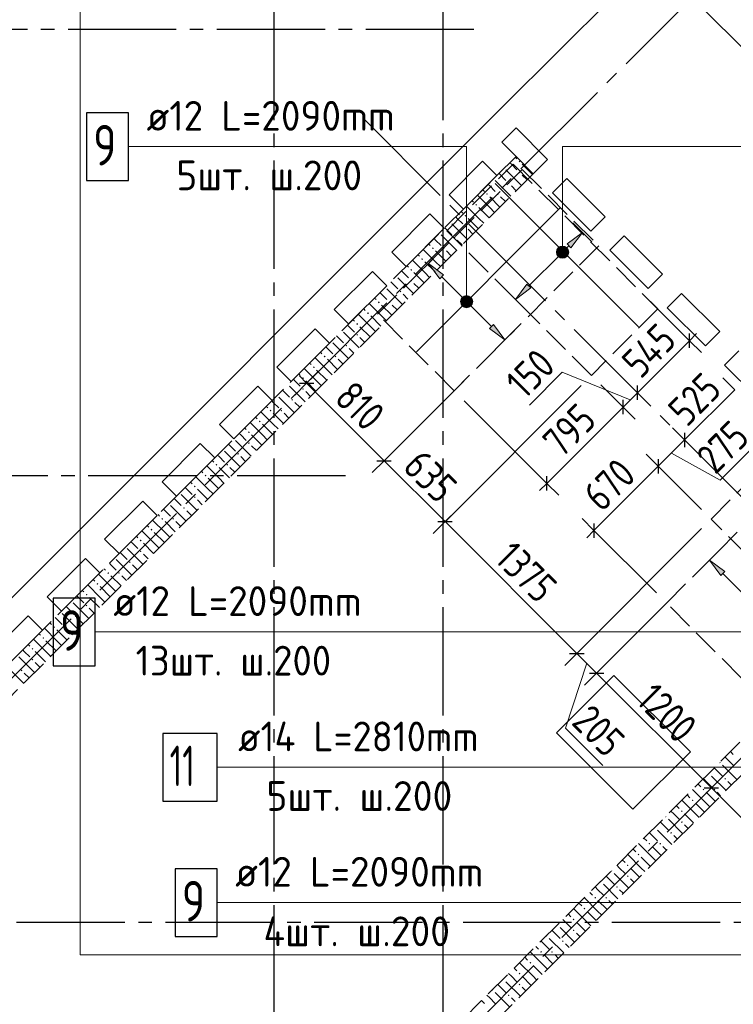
# Model space of a CAD drawing. Header units: millimetres. Extents: x 0 to 40165, y 0 to 42000.
# Tile 4 of 15: x 9173 to 14448, y 14966 to 22242. Entities that reach past the tile are written whole.
import ezdxf

# ---------------------------------------------------------------- set-up
doc = ezdxf.new("R2010")
doc.units = ezdxf.units.MM
doc.linetypes.add('______2', pattern=[270, 200, -70])
doc.linetypes.add('______5', pattern=[1100, 800, -100, 100, -100])
for name, color, linetype, lineweight in [('Standard', 7, 'Continuous', 25), ('ДОП Верх по Х', 7, 'Continuous', 25), ('ЖБ Перекрытие верхний уровень', 7, 'Continuous', 35), ('ЖБ Стена верхний уровень', 7, 'Continuous', 35), ('Оси', 40, '______5', 18), ('Позиционная метка номер позиции', 7, 'Continuous', 13), ('Примечания', 7, 'Continuous', 25)]:
    doc.layers.add(name, color=color, linetype=linetype, lineweight=lineweight)
doc.styles.add('GOST 2.304-81', font='txt')
doc.styles.add('ISOCPEUR', font='txt')

msp = doc.modelspace()

# ---------------------------------------------------------------- hatches: boundary and pattern name
at = {"layer": 'ДОП Верх по Х', "linetype": 'Continuous', "lineweight": 13, "transparency": 33554687}
for points in [[(13247, 20556.9), (13331.8, 20670), (13218.7, 20585.2)], [(13154.3, 20538.1), (13216.9, 20502.1), (13163.9, 20555.1)], [(13154.3, 20519.1), (13200, 20492.5), (13154.3, 20538.1)], [(13154.3, 20538.1), (13200, 20492.5), (13216.9, 20502.1)], [(13180.9, 20492.5), (13154.3, 20519.1), (13163.9, 20502.1)], [(13154.3, 20519.1), (13180.9, 20492.5), (13200, 20492.5)], [(13163.9, 20555.1), (13226.5, 20519.1), (13180.9, 20564.7)], [(13163.9, 20555.1), (13216.9, 20502.1), (13226.5, 20519.1)], [(13180.9, 20564.7), (13226.5, 20519.1), (13226.5, 20538.1)], [(13180.9, 20564.7), (13226.5, 20538.1), (13200, 20564.7)], [(13200, 20564.7), (13226.5, 20538.1), (13216.9, 20555.1)], [(12440.4, 20167.8), (12466.9, 20194.3), (12450, 20184.7)], [(12466.9, 20194.3), (12440.4, 20167.8), (12440.4, 20148.7)], [(12466.9, 20194.3), (12440.4, 20148.7), (12486, 20194.3)], [(12486, 20194.3), (12440.4, 20148.7), (12450, 20131.7)], [(12486, 20194.3), (12450, 20131.7), (12503, 20184.7)], [(12503, 20184.7), (12450, 20131.7), (12466.9, 20122.2)], [(12503, 20184.7), (12466.9, 20122.2), (12512.5, 20167.8)], [(12512.5, 20167.8), (12466.9, 20122.2), (12486, 20122.2)], [(12512.5, 20167.8), (12486, 20122.2), (12512.5, 20148.7)], [(12512.5, 20148.7), (12486, 20122.2), (12503, 20131.7)], [(12646.2, 19960.2), (12759.3, 19875.4), (12674.5, 19988.5)]]:
    msp.add_hatch(color=7, dxfattribs=at).paths.add_polyline_path(points)
for points in [[(12278.5, 20327.9), (12193.7, 20441.1), (12306.8, 20356.2)], [(12950, 20259.9), (12836.9, 20175.1), (12921.7, 20288.2)], [(14356.3, 18134.8), (14271.5, 18248), (14384.6, 18163.1)]]:
    msp.add_hatch(color=7, dxfattribs=at).paths.add_polyline_path(points, flags=16)
at = {"layer": 'ЖБ Стена верхний уровень', "linetype": 'Continuous', "lineweight": 18, "transparency": 33554687}
for points in [[(12861, 21193.1), (12867.5, 21199.6), (12874, 21193.1), (12867.5, 21186.6)], [(12861, 21113.1), (12867.5, 21119.6), (12874, 21113.1), (12867.5, 21106.6)], [(12781, 21033.1), (12787.5, 21039.6), (12794, 21033.1), (12787.5, 21026.6)], [(12621, 20953.1), (12627.5, 20959.6), (12634, 20953.1), (12627.5, 20946.6)], [(12701, 20953.1), (12707.5, 20959.6), (12714, 20953.1), (12707.5, 20946.6)], [(12541, 20873.1), (12547.5, 20879.6), (12554, 20873.1), (12547.5, 20866.6)], [(12461, 20793.1), (12467.5, 20799.6), (12474, 20793.1), (12467.5, 20786.6)], [(12461, 20713.1), (12467.5, 20719.6), (12474, 20713.1), (12467.5, 20706.6)], [(12381, 20633.1), (12387.5, 20639.6), (12394, 20633.1), (12387.5, 20626.6)], [(12221, 20553.1), (12227.5, 20559.6), (12234, 20553.1), (12227.5, 20546.6)], [(12301, 20553.1), (12307.5, 20559.6), (12314, 20553.1), (12307.5, 20546.6)], [(12141, 20473.1), (12147.5, 20479.6), (12154, 20473.1), (12147.5, 20466.6)], [(12061, 20393.1), (12067.5, 20399.6), (12074, 20393.1), (12067.5, 20386.6)], [(12061, 20313.1), (12067.5, 20319.6), (12074, 20313.1), (12067.5, 20306.6)], [(11981, 20233.1), (11987.5, 20239.6), (11994, 20233.1), (11987.5, 20226.6)], [(11821, 20153.1), (11827.5, 20159.6), (11834, 20153.1), (11827.5, 20146.6)], [(11901, 20153.1), (11907.5, 20159.6), (11914, 20153.1), (11907.5, 20146.6)], [(11741, 20073.1), (11747.5, 20079.6), (11754, 20073.1), (11747.5, 20066.6)], [(11661, 19993.1), (11667.5, 19999.6), (11674, 19993.1), (11667.5, 19986.6)], [(11661, 19913.1), (11667.5, 19919.6), (11674, 19913.1), (11667.5, 19906.6)], [(11581, 19833.1), (11587.5, 19839.6), (11594, 19833.1), (11587.5, 19826.6)], [(11421, 19753.1), (11427.5, 19759.6), (11434, 19753.1), (11427.5, 19746.6)], [(11501, 19753.1), (11507.5, 19759.6), (11514, 19753.1), (11507.5, 19746.6)], [(11341, 19673.1), (11347.5, 19679.6), (11354, 19673.1), (11347.5, 19666.6)], [(11261, 19593.1), (11267.5, 19599.6), (11274, 19593.1), (11267.5, 19586.6)], [(11261, 19513.1), (11267.5, 19519.6), (11274, 19513.1), (11267.5, 19506.6)], [(11181, 19433.1), (11187.5, 19439.6), (11194, 19433.1), (11187.5, 19426.6)], [(11021, 19353.1), (11027.5, 19359.6), (11034, 19353.1), (11027.5, 19346.6)], [(11101, 19353.1), (11107.5, 19359.6), (11114, 19353.1), (11107.5, 19346.6)], [(10941, 19273.1), (10947.5, 19279.6), (10954, 19273.1), (10947.5, 19266.6)], [(10861, 19193.1), (10867.5, 19199.6), (10874, 19193.1), (10867.5, 19186.6)], [(10861, 19113.1), (10867.5, 19119.6), (10874, 19113.1), (10867.5, 19106.6)], [(10781, 19033.1), (10787.5, 19039.6), (10794, 19033.1), (10787.5, 19026.6)], [(10621, 18953.1), (10627.5, 18959.6), (10634, 18953.1), (10627.5, 18946.6)], [(10701, 18953.1), (10707.5, 18959.6), (10714, 18953.1), (10707.5, 18946.6)], [(10541, 18873.1), (10547.5, 18879.6), (10554, 18873.1), (10547.5, 18866.6)], [(10461, 18793.1), (10467.5, 18799.6), (10474, 18793.1), (10467.5, 18786.6)], [(10461, 18713.1), (10467.5, 18719.6), (10474, 18713.1), (10467.5, 18706.6)], [(10381, 18633.1), (10387.5, 18639.6), (10394, 18633.1), (10387.5, 18626.6)], [(10221, 18553.1), (10227.5, 18559.6), (10234, 18553.1), (10227.5, 18546.6)], [(10301, 18553.1), (10307.5, 18559.6), (10314, 18553.1), (10307.5, 18546.6)], [(10141, 18473.1), (10147.5, 18479.6), (10154, 18473.1), (10147.5, 18466.6)], [(10061, 18393.1), (10067.5, 18399.6), (10074, 18393.1), (10067.5, 18386.6)], [(10061, 18313.1), (10067.5, 18319.6), (10074, 18313.1), (10067.5, 18306.6)], [(9981, 18233.1), (9987.5, 18239.6), (9994, 18233.1), (9987.5, 18226.6)], [(9821, 18153.1), (9827.5, 18159.6), (9834, 18153.1), (9827.5, 18146.6)], [(9901, 18153.1), (9907.5, 18159.6), (9914, 18153.1), (9907.5, 18146.6)], [(9741, 18073.1), (9747.5, 18079.6), (9754, 18073.1), (9747.5, 18066.6)], [(9661, 17993.1), (9667.5, 17999.6), (9674, 17993.1), (9667.5, 17986.6)], [(9661, 17913.1), (9667.5, 17919.6), (9674, 17913.1), (9667.5, 17906.6)], [(9581, 17833.1), (9587.5, 17839.6), (9594, 17833.1), (9587.5, 17826.6)], [(9421, 17753.1), (9427.5, 17759.6), (9434, 17753.1), (9427.5, 17746.6)], [(9501, 17753.1), (9507.5, 17759.6), (9514, 17753.1), (9507.5, 17746.6)], [(9341, 17673.1), (9347.5, 17679.6), (9354, 17673.1), (9347.5, 17666.6)], [(9261, 17593.1), (9267.5, 17599.6), (9274, 17593.1), (9267.5, 17586.6)], [(9261, 17513.1), (9267.5, 17519.6), (9274, 17513.1), (9267.5, 17506.6)], [(9181, 17433.1), (9187.5, 17439.6), (9194, 17433.1), (9187.5, 17426.6)], [(14350.2, 16756.9), (14354, 16753.1), (14347.5, 16746.6), (14343.7, 16750.4)], [(14270.2, 16676.9), (14274, 16673.1), (14267.5, 16666.6), (14263.7, 16670.4)], [(14381, 16633.1), (14387.5, 16639.6), (14394, 16633.1), (14387.5, 16626.6)], [(14221, 16553.1), (14227.5, 16559.6), (14234, 16553.1), (14227.5, 16546.6)], [(14301, 16553.1), (14307.5, 16559.6), (14314, 16553.1), (14307.5, 16546.6)], [(14141, 16473.1), (14147.5, 16479.6), (14154, 16473.1), (14147.5, 16466.6)], [(14061, 16393.1), (14067.5, 16399.6), (14074, 16393.1), (14067.5, 16386.6)], [(13950.2, 16356.9), (13954, 16353.1), (13947.5, 16346.6), (13943.7, 16350.4)], [(14061, 16313.1), (14067.5, 16319.6), (14074, 16313.1), (14067.5, 16306.6)], [(13870.2, 16276.9), (13874, 16273.1), (13867.5, 16266.6), (13863.7, 16270.4)], [(13981, 16233.1), (13987.5, 16239.6), (13994, 16233.1), (13987.5, 16226.6)], [(13821, 16153.1), (13827.5, 16159.6), (13834, 16153.1), (13827.5, 16146.6)], [(13901, 16153.1), (13907.5, 16159.6), (13914, 16153.1), (13907.5, 16146.6)], [(13741, 16073.1), (13747.5, 16079.6), (13754, 16073.1), (13747.5, 16066.6)], [(13550.2, 15956.9), (13554, 15953.1), (13547.5, 15946.6), (13543.7, 15950.4)], [(13661, 15993.1), (13667.5, 15999.6), (13674, 15993.1), (13667.5, 15986.6)], [(13470.2, 15876.9), (13474, 15873.1), (13467.5, 15866.6), (13463.7, 15870.4)], [(13661, 15913.1), (13667.5, 15919.6), (13674, 15913.1), (13667.5, 15906.6)], [(13581, 15833.1), (13587.5, 15839.6), (13594, 15833.1), (13587.5, 15826.6)], [(13421, 15753.1), (13427.5, 15759.6), (13434, 15753.1), (13427.5, 15746.6)], [(13501, 15753.1), (13507.5, 15759.6), (13514, 15753.1), (13507.5, 15746.6)], [(13341, 15673.1), (13347.5, 15679.6), (13354, 15673.1), (13347.5, 15666.6)], [(13261, 15593.1), (13267.5, 15599.6), (13274, 15593.1), (13267.5, 15586.6)], [(13150.2, 15556.9), (13154, 15553.1), (13147.5, 15546.6), (13143.7, 15550.4)], [(13261, 15513.1), (13267.5, 15519.6), (13274, 15513.1), (13267.5, 15506.6)], [(13070.2, 15476.9), (13074, 15473.1), (13067.5, 15466.6), (13063.7, 15470.4)], [(13181, 15433.1), (13187.5, 15439.6), (13194, 15433.1), (13187.5, 15426.6)], [(13021, 15353.1), (13027.5, 15359.6), (13034, 15353.1), (13027.5, 15346.6)], [(13101, 15353.1), (13107.5, 15359.6), (13114, 15353.1), (13107.5, 15346.6)], [(12941, 15273.1), (12947.5, 15279.6), (12954, 15273.1), (12947.5, 15266.6)], [(12750.2, 15156.9), (12754, 15153.1), (12747.5, 15146.6), (12743.7, 15150.4)], [(12861, 15193.1), (12867.5, 15199.6), (12874, 15193.1), (12867.5, 15186.6)], [(12670.2, 15076.9), (12674, 15073.1), (12667.5, 15066.6), (12663.7, 15070.4)], [(12861, 15113.1), (12867.5, 15119.6), (12874, 15113.1), (12867.5, 15106.6)], [(12781, 15033.1), (12787.5, 15039.6), (12794, 15033.1), (12787.5, 15026.6)]]:
    msp.add_hatch(color=7, dxfattribs=at).paths.add_polyline_path(points, flags=16)
at = {"layer": 'Позиционная метка номер позиции', "linetype": 'Continuous', "lineweight": 13, "transparency": 33554687}
for points in [[(13141, 20524.2), (13231, 20524.2), (13224.7, 20546.7)], [(13141, 20524.2), (13224.7, 20546.7), (13147.3, 20546.7)], [(13147.3, 20501.7), (13231, 20524.2), (13141, 20524.2)], [(13147.3, 20546.7), (13224.7, 20546.7), (13208.5, 20562.9)], [(13147.3, 20546.7), (13208.5, 20562.9), (13163.5, 20562.9)], [(13147.3, 20501.7), (13224.7, 20501.7), (13231, 20524.2)], [(13163.5, 20562.9), (13208.5, 20562.9), (13186, 20569.2)], [(13163.5, 20485.5), (13224.7, 20501.7), (13147.3, 20501.7)], [(13163.5, 20485.5), (13208.5, 20485.5), (13224.7, 20501.7)], [(13208.5, 20485.5), (13163.5, 20485.5), (13186, 20479.2)], [(12431.5, 20158.2), (12521.5, 20158.2), (12515.2, 20180.7)], [(12431.5, 20158.2), (12515.2, 20180.7), (12437.8, 20180.7)], [(12437.8, 20135.7), (12521.5, 20158.2), (12431.5, 20158.2)], [(12437.8, 20180.7), (12515.2, 20180.7), (12499, 20196.9)], [(12437.8, 20180.7), (12499, 20196.9), (12454, 20196.9)], [(12437.8, 20135.7), (12515.2, 20135.7), (12521.5, 20158.2)], [(12454, 20196.9), (12499, 20196.9), (12476.5, 20203.2)], [(12454, 20119.5), (12515.2, 20135.7), (12437.8, 20135.7)], [(12454, 20119.5), (12499, 20119.5), (12515.2, 20135.7)], [(12499, 20119.5), (12454, 20119.5), (12476.5, 20113.2)]]:
    msp.add_hatch(color=7, dxfattribs=at).paths.add_polyline_path(points)

# ---------------------------------------------------------------- linework, layer by layer
at = {"layer": 'Standard', "color": 251, "linetype": 'Continuous', "lineweight": -3, "true_color": 0x656565, "transparency": 33554687}
for p, q in [((14123.3, 19869.8), (14034.9, 19958.2)), ((14123.3, 19869.8), (14211.7, 19781.4)), ((11294.3, 19555.8), (11382.6, 19644.2)), ((13738.8, 19485.3), (13650.4, 19573.7)), ((14458.8, 19507.7), (14370.4, 19596.1)), ((11294.3, 19555.8), (11205.9, 19467.4)), ((11294.3, 19555.8), (11294.3, 19555.8)), ((13069.1, 18815.6), (12459.3, 19425.5)), ((13632.7, 19379.2), (13544.3, 19467.6)), ((13738.8, 19485.3), (13827.2, 19396.9)), ((13738.8, 19485.3), (13738.8, 19485.3)), ((13632.7, 19379.2), (13721.1, 19290.8)), ((14087.6, 19136.5), (13999.2, 19224.9)), ((14087.6, 19136.5), (14176, 19048.1)), ((14087.6, 19136.5), (14154.1, 19070)), ((11867, 18983.1), (11955.4, 19071.4)), ((13893.1, 18942), (13804.7, 19030.4)), ((11867, 18983.1), (11778.6, 18894.7)), ((13893.1, 18942), (13981.5, 18853.6)), ((13893.1, 18942), (14213, 18622.2)), ((13069.1, 18815.6), (12980.8, 18904)), ((14355.5, 18868.5), (14407.4, 18816.6)), ((13069.1, 18815.6), (13157.5, 18727.2)), ((12317.4, 18532.6), (12405.8, 18621)), ((13417.9, 18466.8), (13329.6, 18555.2)), ((12317.4, 18532.6), (12229.1, 18444.2)), ((13417.9, 18466.8), (13506.3, 18378.4)), ((13417.9, 18466.8), (13879.2, 18005.6)), ((13291.1, 17558.9), (13379.5, 17647.3)), ((13291.1, 17558.9), (13202.7, 17470.6)), ((13436.8, 17413.3), (13525.2, 17501.7)), ((13436.8, 17413.3), (13348.4, 17324.9)), ((14285.3, 16564.8), (14373.7, 16653.1)), ((14285.3, 16564.8), (14196.9, 16476.4)), ((14285.3, 16564.8), (14285.3, 16564.8))]:
    msp.add_line(p, q, dxfattribs=at)
at = {"layer": 'Standard', "color": 7, "linetype": 'Continuous', "lineweight": 13, "transparency": 33554687}
for p, q in [((13738.8, 19485.3), (14123.3, 19869.8)), ((14123.3, 19869.8), (14176.3, 19922.8)), ((11294.3, 19555.8), (11241.2, 19608.9)), ((13183.9, 19637.5), (12940.6, 19394.1)), ((13685.7, 19432.2), (13183.9, 19637.5)), ((14458.8, 19507.7), (14087.6, 19136.5)), ((13632.7, 19379.2), (13738.8, 19485.3)), ((13069.1, 18815.6), (13632.7, 19379.2)), ((14087.6, 19136.5), (13893.1, 18942)), ((14350.1, 18839.1), (14626.5, 19115.4)), ((13990.3, 19039.2), (14350.1, 18839.1)), ((11867, 18983.1), (12317.4, 18532.6)), ((13893.1, 18942), (13417.9, 18466.8)), ((13069.1, 18815.6), (13016.1, 18762.6)), ((12317.4, 18532.6), (13291.1, 17558.9)), ((13417.9, 18466.8), (13364.9, 18413.8)), ((13291.1, 17558.9), (13436.8, 17413.3)), ((13364, 17486.1), (13207.7, 17005.9)), ((13436.8, 17413.3), (14285.3, 16564.8)), ((13207.7, 17005.9), (13484.1, 16729.6)), ((14285.3, 16564.8), (15133.9, 15716.2))]:
    msp.add_line(p, q, dxfattribs=at)
at = {"layer": 'Standard', "color": 7, "linetype": 'Continuous', "lineweight": 25, "transparency": 33554687}
for p, q in [((14123.3, 19816.8), (14123.3, 19922.8)), ((11241.2, 19555.8), (11347.3, 19555.8)), ((13738.8, 19432.2), (13738.8, 19538.3)), ((13632.7, 19326.2), (13632.7, 19432.2)), ((14087.6, 19189.5), (14087.6, 19083.4)), ((13893.1, 18995), (13893.1, 18889)), ((11814, 18983.1), (11920.1, 18983.1)), ((13069.1, 18762.6), (13069.1, 18868.7)), ((12264.4, 18532.6), (12370.5, 18532.6)), ((13417.9, 18519.9), (13417.9, 18413.8)), ((13238.1, 17558.9), (13344.2, 17558.9)), ((13383.8, 17413.3), (13489.8, 17413.3)), ((14232.3, 16564.8), (14338.4, 16564.8))]:
    msp.add_line(p, q, dxfattribs=at)
at = {"layer": 'Standard', "color": 254, "linetype": 'Continuous', "lineweight": 13, "true_color": 0xc4c4ff, "transparency": 33554687}
msp.add_lwpolyline([(9619.5, 15331.7), (17624.9, 15331.7), (17624.9, 40399), (9619.5, 40399), (9619.5, 15331.7)], dxfattribs=at)
at = {"layer": 'Standard', "color": 251, "linetype": 'Continuous', "lineweight": -3, "true_color": 0x656565, "transparency": 33554687}
for points in [[(14123.3, 19869.8), (13957.2, 20035.9), (13957.2, 20035.9), (13818.2, 20174.9)], [(11867, 18983.1), (11879, 18995.1), (11879, 18995.1), (11879, 18995.1), (11879, 18995.1), (11879, 18995.1), (11879, 18995.1), (11879, 18995.1), (11879, 18995.1), (11879, 18995.1), (11879, 18995.1), (11879, 18995.1), (11879, 18995.1), (12455.1, 19571.1)], [(12317.4, 18532.6), (12329.5, 18544.6), (12329.5, 18544.6), (12329.5, 18544.6), (12329.5, 18544.6), (12329.5, 18544.6), (12329.5, 18544.6), (12329.5, 18544.6), (12329.5, 18544.6), (12329.5, 18544.6), (12329.5, 18544.6), (13323.4, 19538.6)], [(13632.7, 19379.2), (13620.7, 19391.2), (13620.7, 19391.2), (13547.6, 19464.4), (13547.6, 19464.4), (13469.1, 19542.8)], [(13291.1, 17558.9), (13303.1, 17571), (13303.1, 17571), (13303.1, 17571), (13303.1, 17571), (13303.1, 17571), (13303.1, 17571), (13303.1, 17571), (13303.1, 17571), (14213, 18480.8)], [(13436.8, 17413.3), (13448.8, 17425.3), (13448.8, 17425.3), (13448.8, 17425.3), (13448.8, 17425.3), (13448.8, 17425.3), (13448.8, 17425.3), (13448.8, 17425.3), (13448.8, 17425.3), (14024.9, 18001.3)]]:
    msp.add_lwpolyline(points, dxfattribs=at)
at = {"layer": 'Standard', "color": 7, "linetype": 'Continuous', "lineweight": 13, "transparency": 33554687}
msp.add_lwpolyline([(11294.3, 19555.8), (11555.3, 19294.8), (11555.3, 19294.8), (11717, 19133), (11717, 19133), (11867, 18983.1)], dxfattribs=at)
at = {"layer": 'ДОП Верх по Х', "color": 7, "linetype": 'Continuous', "lineweight": 13, "transparency": 33554687}
for p, q in [((10090.5, 21304), (12176.5, 21304)), ((9845.4, 17718.3), (11931.4, 17718.3)), ((10767.8, 16718.3), (12831.8, 16718.3)), ((10745.8, 15718.3), (12831.8, 15718.3))]:
    msp.add_line(p, q, dxfattribs=at)
at = {"layer": 'ДОП Верх по Х', "color": 7, "linetype": 'Continuous', "lineweight": 25, "transparency": 33554687}
for p, q in [((13747.7, 19971.3), (12687, 21032)), ((12105.8, 19787.5), (13166.4, 20848.2))]:
    msp.add_line(p, q, dxfattribs=at)
at = {"layer": 'ДОП Верх по Х', "color": 251, "linetype": 'Continuous', "lineweight": 13, "true_color": 0x494949, "transparency": 33554687}
for p, q in [((13331.8, 20670), (13261.1, 20740.7)), ((13331.8, 20670), (13218.7, 20585.2)), ((13247, 20556.9), (13331.8, 20670)), ((13331.8, 20670), (13402.5, 20599.3)), ((13331.8, 20670), (13331.8, 20670)), ((13163.9, 20555.1), (13163.9, 20555.1)), ((13211.6, 20549.8), (13232.8, 20571)), ((13218.7, 20585.2), (13247, 20556.9)), ((12193.7, 20441.1), (12264.4, 20511.8)), ((12935.8, 20274), (13169.2, 20507.4)), ((13216.9, 20502.1), (13216.9, 20502.1)), ((12193.7, 20441.1), (12122.9, 20370.3)), ((12193.7, 20441.1), (12306.8, 20356.2)), ((12278.5, 20327.9), (12193.7, 20441.1)), ((12193.7, 20441.1), (12193.7, 20441.1)), ((12306.8, 20356.2), (12278.5, 20327.9)), ((12292.6, 20342.1), (12455.3, 20179.4)), ((12836.9, 20175.1), (12766.1, 20245.8)), ((12836.9, 20175.1), (12921.7, 20288.2)), ((12950, 20259.9), (12836.9, 20175.1)), ((12921.7, 20288.2), (12950, 20259.9)), ((12503, 20184.7), (12503, 20184.7)), ((12836.9, 20175.1), (12907.6, 20104.3)), ((12836.9, 20175.1), (12836.9, 20175.1)), ((12450, 20131.7), (12450, 20131.7)), ((12497.7, 20137), (12660.3, 19974.4)), ((12674.5, 19988.5), (12646.2, 19960.2)), ((12646.2, 19960.2), (12759.3, 19875.4)), ((12759.3, 19875.4), (12674.5, 19988.5)), ((12759.3, 19875.4), (12830, 19946.1)), ((12759.3, 19875.4), (12688.6, 19804.7)), ((12759.3, 19875.4), (12759.3, 19875.4)), ((14271.5, 18248), (14342.2, 18318.7)), ((14271.5, 18248), (14200.8, 18177.2)), ((14271.5, 18248), (14384.6, 18163.1)), ((14356.3, 18134.8), (14271.5, 18248)), ((14271.5, 18248), (14271.5, 18248)), ((14384.6, 18163.1), (14356.3, 18134.8)), ((14370.5, 18149), (15240.2, 17279.2))]:
    msp.add_line(p, q, dxfattribs=at)
at = {"layer": 'ДОП Верх по Х', "color": 7, "linetype": 'Continuous', "lineweight": 25, "transparency": 33554687}
for points in [[(9666.5, 21054), (9976.5, 21054), (9976.5, 21554), (9666.5, 21554), (9666.5, 21054)], [(9421.4, 17468.3), (9731.4, 17468.3), (9731.4, 17968.3), (9421.4, 17968.3), (9421.4, 17468.3)], [(10231.8, 16468.3), (10631.8, 16468.3), (10631.8, 16968.3), (10231.8, 16968.3), (10231.8, 16468.3)], [(10321.8, 15468.3), (10631.8, 15468.3), (10631.8, 15968.3), (10321.8, 15968.3), (10321.8, 15468.3)]]:
    msp.add_lwpolyline(points, dxfattribs=at)
at = {"layer": 'ДОП Верх по Х', "color": 251, "linetype": 'Continuous', "lineweight": 13, "true_color": 0x494949, "transparency": 33554687}
for centre in [(13190.4, 20528.6), (12476.5, 20158.2)]:
    msp.add_circle(centre, 37.5, dxfattribs=at)
at = {"layer": 'ЖБ Перекрытие верхний уровень', "color": 7, "linetype": 'Continuous', "lineweight": 25, "transparency": 33554687}
for p, q in [((13846, 22701.5), (12749.9, 21605.4)), ((19340.2, 17207.2), (13846, 22701.5)), ((12749.9, 21605.4), (6195.1, 15050.6)), ((12735.8, 21336.7), (12841.9, 21442.8)), ((12841.9, 21442.8), (13075.2, 21209.5)), ((12841.9, 21230.7), (12735.8, 21336.7)), ((12346.9, 20947.8), (12594.4, 21195.3)), ((12594.4, 21195.3), (12700.4, 21089.3)), ((12969.1, 21103.4), (12841.9, 21230.7)), ((13075.2, 21209.5), (12969.1, 21103.4)), ((12700.4, 21089.3), (12453, 20841.8)), ((13110.6, 20962), (13216.6, 21068)), ((13216.6, 21068), (13499.5, 20785.2)), ((13393.4, 20679.1), (13110.6, 20962)), ((12453, 20841.8), (12346.9, 20947.8)), ((11922.6, 20523.6), (12205.5, 20806.4)), ((12205.5, 20806.4), (12311.5, 20700.3)), ((13499.5, 20785.2), (13393.4, 20679.1)), ((12311.5, 20700.3), (12028.7, 20417.5)), ((13534.8, 20537.7), (13640.9, 20643.8)), ((13640.9, 20643.8), (13923.7, 20360.9)), ((12028.7, 20417.5), (11922.6, 20523.6)), ((13817.7, 20254.9), (13534.8, 20537.7)), ((11498.4, 20099.3), (11781.2, 20382.1)), ((11781.2, 20382.1), (11887.3, 20276.1)), ((13923.7, 20360.9), (13817.7, 20254.9)), ((11887.3, 20276.1), (11604.4, 19993.2)), ((13959.1, 20113.4), (14065.2, 20219.5)), ((14065.2, 20219.5), (14348, 19936.7)), ((11604.4, 19993.2), (11498.4, 20099.3)), ((14241.9, 19830.6), (13959.1, 20113.4)), ((11074.1, 19675), (11356.9, 19957.9)), ((11356.9, 19957.9), (11463, 19851.8)), ((14348, 19936.7), (14241.9, 19830.6)), ((11463, 19851.8), (11180.2, 19569)), ((14383.4, 19689.2), (14489.4, 19795.3)), ((11180.2, 19569), (11074.1, 19675)), ((14666.2, 19406.3), (14383.4, 19689.2)), ((10649.8, 19250.8), (10932.7, 19533.6)), ((10932.7, 19533.6), (11038.8, 19427.6)), ((11038.8, 19427.6), (10755.9, 19144.7)), ((10755.9, 19144.7), (10649.8, 19250.8)), ((10225.6, 18826.5), (10508.4, 19109.4)), ((10508.4, 19109.4), (10614.5, 19003.3)), ((10614.5, 19003.3), (10331.6, 18720.4)), ((10331.6, 18720.4), (10225.6, 18826.5)), ((9801.3, 18402.2), (10084.2, 18685.1)), ((10084.2, 18685.1), (10190.2, 18579)), ((10190.2, 18579), (9907.4, 18296.2)), ((9907.4, 18296.2), (9801.3, 18402.2)), ((9377.1, 17978), (9659.9, 18260.8)), ((9659.9, 18260.8), (9766, 18154.8)), ((9766, 18154.8), (9483.1, 17871.9)), ((9483.1, 17871.9), (9377.1, 17978)), ((8952.8, 17553.7), (9235.6, 17836.6)), ((9235.6, 17836.6), (9341.7, 17730.5)), ((9341.7, 17730.5), (9058.9, 17447.7)), ((13564.7, 17397), (13140.4, 16972.7)), ((14130.4, 16831.3), (13564.7, 17397)), ((13140.4, 16972.7), (13706.1, 16407.1)), ((13706.1, 16407.1), (14130.4, 16831.3))]:
    msp.add_line(p, q, dxfattribs=at)
at = {"layer": 'ЖБ Стена верхний уровень', "color": 251, "linetype": '______2', "lineweight": 13, "true_color": 0x656565, "transparency": 33554687}
for p, q in [((12841.9, 21230.7), (6661.8, 15050.6)), ((12969.1, 21103.4), (12841.9, 21230.7)), ((6916.3, 15050.6), (12969.1, 21103.4)), ((15832.9, 18239.6), (9780.1, 12186.8)), ((11144.8, 13296.9), (15960.2, 18112.3))]:
    msp.add_line(p, q, dxfattribs=at)
at = {"layer": 'ЖБ Стена верхний уровень', "color": 9, "linetype": 'Continuous', "lineweight": 18, "true_color": 0xc7c7c7, "transparency": 33554687}
for p, q in [((12807.5, 21173.1), (12795.9, 21184.7)), ((12847.5, 21133.1), (12807.5, 21173.1)), ((12835.9, 21224.7), (12847.5, 21213.1)), ((12887.5, 21173.1), (12963.2, 21097.4)), ((12715.9, 21104.7), (12767.5, 21053.1)), ((12767.5, 21133.1), (12883.2, 21017.4)), ((12687.5, 21053.1), (12803.2, 20937.4)), ((12887.5, 21093.1), (12923.2, 21057.4)), ((12595.9, 20984.7), (12607.5, 20973.1)), ((12647.5, 21013.1), (12635.9, 21024.7)), ((12687.5, 20973.1), (12647.5, 21013.1)), ((12807.5, 21013.1), (12843.2, 20977.4)), ((12515.9, 20904.7), (12527.5, 20893.1)), ((12647.5, 20853.1), (12555.9, 20944.7)), ((12647.5, 20933.1), (12723.2, 20857.4)), ((12727.5, 20933.1), (12763.2, 20897.4)), ((12435.9, 20824.7), (12447.5, 20813.1)), ((12567.5, 20773.1), (12475.9, 20864.7)), ((12567.5, 20853.1), (12643.2, 20777.4)), ((12647.5, 20853.1), (12683.2, 20817.4)), ((12407.5, 20773.1), (12395.9, 20784.7)), ((12447.5, 20733.1), (12407.5, 20773.1)), ((12487.5, 20773.1), (12563.2, 20697.4)), ((12567.5, 20773.1), (12603.2, 20737.4)), ((12315.9, 20704.7), (12367.5, 20653.1)), ((12367.5, 20733.1), (12483.2, 20617.4)), ((12487.5, 20693.1), (12523.2, 20657.4)), ((12247.5, 20613.1), (12235.9, 20624.7)), ((12287.5, 20573.1), (12247.5, 20613.1)), ((12287.5, 20653.1), (12403.2, 20537.4)), ((12407.5, 20613.1), (12443.2, 20577.4)), ((12247.5, 20453.1), (12155.9, 20544.7)), ((12195.9, 20584.7), (12207.5, 20573.1)), ((12247.5, 20533.1), (12323.2, 20457.4)), ((12327.5, 20533.1), (12363.2, 20497.4)), ((12167.5, 20373.1), (12075.9, 20464.7)), ((12115.9, 20504.7), (12127.5, 20493.1)), ((12167.5, 20453.1), (12243.2, 20377.4)), ((12247.5, 20453.1), (12283.2, 20417.4)), ((12007.5, 20373.1), (11995.9, 20384.7)), ((12047.5, 20333.1), (12007.5, 20373.1)), ((12035.9, 20424.7), (12047.5, 20413.1)), ((12087.5, 20373.1), (12163.2, 20297.4)), ((12167.5, 20373.1), (12203.2, 20337.4)), ((11915.9, 20304.7), (11967.5, 20253.1)), ((11967.5, 20333.1), (12083.2, 20217.4)), ((11887.5, 20253.1), (12003.2, 20137.4)), ((12087.5, 20293.1), (12123.2, 20257.4)), ((11795.9, 20184.7), (11807.5, 20173.1)), ((11847.5, 20213.1), (11835.9, 20224.7)), ((11887.5, 20173.1), (11847.5, 20213.1)), ((12007.5, 20213.1), (12043.2, 20177.4)), ((11715.9, 20104.7), (11727.5, 20093.1)), ((11847.5, 20053.1), (11755.9, 20144.7)), ((11847.5, 20133.1), (11923.2, 20057.4)), ((11927.5, 20133.1), (11963.2, 20097.4)), ((11635.9, 20024.7), (11647.5, 20013.1)), ((11767.5, 19973.1), (11675.9, 20064.7)), ((11767.5, 20053.1), (11843.2, 19977.4)), ((11847.5, 20053.1), (11883.2, 20017.4)), ((11607.5, 19973.1), (11595.9, 19984.7)), ((11647.5, 19933.1), (11607.5, 19973.1)), ((11687.5, 19973.1), (11763.2, 19897.4)), ((11767.5, 19973.1), (11803.2, 19937.4)), ((11515.9, 19904.7), (11567.5, 19853.1)), ((11567.5, 19933.1), (11683.2, 19817.4)), ((11687.5, 19893.1), (11723.2, 19857.4)), ((11447.5, 19813.1), (11435.9, 19824.7)), ((11487.5, 19773.1), (11447.5, 19813.1)), ((11487.5, 19853.1), (11603.2, 19737.4)), ((11607.5, 19813.1), (11643.2, 19777.4)), ((11447.5, 19653.1), (11355.9, 19744.7)), ((11395.9, 19784.7), (11407.5, 19773.1)), ((11447.5, 19733.1), (11523.2, 19657.4)), ((11527.5, 19733.1), (11563.2, 19697.4)), ((11367.5, 19573.1), (11275.9, 19664.7)), ((11315.9, 19704.7), (11327.5, 19693.1)), ((11367.5, 19653.1), (11443.2, 19577.4)), ((11447.5, 19653.1), (11483.2, 19617.4)), ((11207.5, 19573.1), (11195.9, 19584.7)), ((11247.5, 19533.1), (11207.5, 19573.1)), ((11235.9, 19624.7), (11247.5, 19613.1)), ((11287.5, 19573.1), (11363.2, 19497.4)), ((11367.5, 19573.1), (11403.2, 19537.4)), ((11115.9, 19504.7), (11167.5, 19453.1)), ((11167.5, 19533.1), (11283.2, 19417.4)), ((11087.5, 19453.1), (11203.2, 19337.4)), ((11287.5, 19493.1), (11323.2, 19457.4)), ((10995.9, 19384.7), (11007.5, 19373.1)), ((11047.5, 19413.1), (11035.9, 19424.7)), ((11087.5, 19373.1), (11047.5, 19413.1)), ((11207.5, 19413.1), (11243.2, 19377.4)), ((10915.9, 19304.7), (10927.5, 19293.1)), ((11047.5, 19253.1), (10955.9, 19344.7)), ((11047.5, 19333.1), (11123.2, 19257.4)), ((11127.5, 19333.1), (11163.2, 19297.4)), ((10835.9, 19224.7), (10847.5, 19213.1)), ((10967.5, 19173.1), (10875.9, 19264.7)), ((10967.5, 19253.1), (11043.2, 19177.4)), ((11047.5, 19253.1), (11083.2, 19217.4)), ((10807.5, 19173.1), (10795.9, 19184.7)), ((10847.5, 19133.1), (10807.5, 19173.1)), ((10887.5, 19173.1), (10963.2, 19097.4)), ((10967.5, 19173.1), (11003.2, 19137.4)), ((10715.9, 19104.7), (10767.5, 19053.1)), ((10767.5, 19133.1), (10883.2, 19017.4)), ((10887.5, 19093.1), (10923.2, 19057.4)), ((10647.5, 19013.1), (10635.9, 19024.7)), ((10687.5, 18973.1), (10647.5, 19013.1)), ((10687.5, 19053.1), (10803.2, 18937.4)), ((10807.5, 19013.1), (10843.2, 18977.4)), ((10647.5, 18853.1), (10555.9, 18944.7)), ((10595.9, 18984.7), (10607.5, 18973.1)), ((10647.5, 18933.1), (10723.2, 18857.4)), ((10727.5, 18933.1), (10763.2, 18897.4)), ((10567.5, 18773.1), (10475.9, 18864.7)), ((10515.9, 18904.7), (10527.5, 18893.1)), ((10567.5, 18853.1), (10643.2, 18777.4)), ((10647.5, 18853.1), (10683.2, 18817.4)), ((10407.5, 18773.1), (10395.9, 18784.7)), ((10447.5, 18733.1), (10407.5, 18773.1)), ((10435.9, 18824.7), (10447.5, 18813.1)), ((10487.5, 18773.1), (10563.2, 18697.4)), ((10567.5, 18773.1), (10603.2, 18737.4)), ((10315.9, 18704.7), (10367.5, 18653.1)), ((10367.5, 18733.1), (10483.2, 18617.4)), ((10287.5, 18653.1), (10403.2, 18537.4)), ((10487.5, 18693.1), (10523.2, 18657.4)), ((10195.9, 18584.7), (10207.5, 18573.1)), ((10247.5, 18613.1), (10235.9, 18624.7)), ((10287.5, 18573.1), (10247.5, 18613.1)), ((10407.5, 18613.1), (10443.2, 18577.4)), ((10115.9, 18504.7), (10127.5, 18493.1)), ((10247.5, 18453.1), (10155.9, 18544.7)), ((10247.5, 18533.1), (10323.2, 18457.4)), ((10327.5, 18533.1), (10363.2, 18497.4)), ((10035.9, 18424.7), (10047.5, 18413.1)), ((10167.5, 18373.1), (10075.9, 18464.7)), ((10167.5, 18453.1), (10243.2, 18377.4)), ((10247.5, 18453.1), (10283.2, 18417.4)), ((10007.5, 18373.1), (9995.9, 18384.7)), ((10047.5, 18333.1), (10007.5, 18373.1)), ((10087.5, 18373.1), (10163.2, 18297.4)), ((10167.5, 18373.1), (10203.2, 18337.4)), ((9915.9, 18304.7), (9967.5, 18253.1)), ((9967.5, 18333.1), (10083.2, 18217.4)), ((10087.5, 18293.1), (10123.2, 18257.4)), ((9847.5, 18213.1), (9835.9, 18224.7)), ((9887.5, 18173.1), (9847.5, 18213.1)), ((9887.5, 18253.1), (10003.2, 18137.4)), ((10007.5, 18213.1), (10043.2, 18177.4)), ((9847.5, 18053.1), (9755.9, 18144.7)), ((9795.9, 18184.7), (9807.5, 18173.1)), ((9847.5, 18133.1), (9923.2, 18057.4)), ((9927.5, 18133.1), (9963.2, 18097.4)), ((9767.5, 17973.1), (9675.9, 18064.7)), ((9715.9, 18104.7), (9727.5, 18093.1)), ((9767.5, 18053.1), (9843.2, 17977.4)), ((9847.5, 18053.1), (9883.2, 18017.4)), ((9607.5, 17973.1), (9595.9, 17984.7)), ((9647.5, 17933.1), (9607.5, 17973.1)), ((9635.9, 18024.7), (9647.5, 18013.1)), ((9687.5, 17973.1), (9763.2, 17897.4)), ((9767.5, 17973.1), (9803.2, 17937.4)), ((9515.9, 17904.7), (9567.5, 17853.1)), ((9567.5, 17933.1), (9683.2, 17817.4)), ((9447.5, 17813.1), (9435.9, 17824.7)), ((9487.5, 17853.1), (9603.2, 17737.4)), ((9687.5, 17893.1), (9723.2, 17857.4)), ((9395.9, 17784.7), (9407.5, 17773.1)), ((9487.5, 17773.1), (9447.5, 17813.1)), ((9607.5, 17813.1), (9643.2, 17777.4)), ((9315.9, 17704.7), (9327.5, 17693.1)), ((9447.5, 17653.1), (9355.9, 17744.7)), ((9447.5, 17733.1), (9523.2, 17657.4)), ((9527.5, 17733.1), (9563.2, 17697.4)), ((9235.9, 17624.7), (9247.5, 17613.1)), ((9367.5, 17573.1), (9275.9, 17664.7)), ((9367.5, 17653.1), (9443.2, 17577.4)), ((9447.5, 17653.1), (9483.2, 17617.4)), ((9207.5, 17573.1), (9195.9, 17584.7)), ((9247.5, 17533.1), (9207.5, 17573.1)), ((9287.5, 17573.1), (9363.2, 17497.4)), ((9367.5, 17573.1), (9403.2, 17537.4)), ((9167.5, 17533.1), (9283.2, 17417.4)), ((9287.5, 17493.1), (9323.2, 17457.4)), ((9087.5, 17453.1), (9203.2, 17337.4)), ((9207.5, 17413.1), (9243.2, 17377.4)), ((14427, 16833.6), (14447.5, 16813.1)), ((14407.5, 16773.1), (14387, 16793.6)), ((14447.5, 16733.1), (14407.5, 16773.1)), ((14307, 16713.6), (14367.5, 16653.1)), ((14367.5, 16733.1), (14474.2, 16626.4)), ((14187, 16593.6), (14207.5, 16573.1)), ((14247.5, 16613.1), (14227, 16633.6)), ((14287.5, 16573.1), (14247.5, 16613.1)), ((14287.5, 16653.1), (14394.2, 16546.4)), ((14407.5, 16613.1), (14434.2, 16586.4)), ((14247.5, 16453.1), (14147, 16553.6)), ((14247.5, 16533.1), (14314.2, 16466.4)), ((14327.5, 16533.1), (14354.2, 16506.4)), ((14167.5, 16373.1), (14067, 16473.6)), ((14107, 16513.6), (14127.5, 16493.1)), ((14167.5, 16453.1), (14234.2, 16386.4)), ((14247.5, 16453.1), (14274.2, 16426.4)), ((14007.5, 16373.1), (13987, 16393.6)), ((14047.5, 16333.1), (14007.5, 16373.1)), ((14027, 16433.6), (14047.5, 16413.1)), ((14087.5, 16373.1), (14154.2, 16306.4)), ((14167.5, 16373.1), (14194.2, 16346.4)), ((13907, 16313.6), (13967.5, 16253.1)), ((13967.5, 16333.1), (14074.2, 16226.4)), ((13847.5, 16213.1), (13827, 16233.6)), ((13887.5, 16253.1), (13994.2, 16146.4)), ((14087.5, 16293.1), (14114.2, 16266.4)), ((13847.5, 16053.1), (13747, 16153.6)), ((13787, 16193.6), (13807.5, 16173.1)), ((13887.5, 16173.1), (13847.5, 16213.1)), ((14007.5, 16213.1), (14034.2, 16186.4)), ((13707, 16113.6), (13727.5, 16093.1)), ((13847.5, 16133.1), (13914.2, 16066.4)), ((13927.5, 16133.1), (13954.2, 16106.4)), ((13627, 16033.6), (13647.5, 16013.1)), ((13767.5, 15973.1), (13667, 16073.6)), ((13767.5, 16053.1), (13834.2, 15986.4)), ((13847.5, 16053.1), (13874.2, 16026.4)), ((13567.5, 15933.1), (13674.2, 15826.4)), ((13607.5, 15973.1), (13587, 15993.6)), ((13647.5, 15933.1), (13607.5, 15973.1)), ((13687.5, 15973.1), (13754.2, 15906.4)), ((13767.5, 15973.1), (13794.2, 15946.4)), ((13507, 15913.6), (13567.5, 15853.1)), ((13687.5, 15893.1), (13714.2, 15866.4)), ((13387, 15793.6), (13407.5, 15773.1)), ((13447.5, 15813.1), (13427, 15833.6)), ((13487.5, 15773.1), (13447.5, 15813.1)), ((13487.5, 15853.1), (13594.2, 15746.4)), ((13607.5, 15813.1), (13634.2, 15786.4)), ((13447.5, 15653.1), (13347, 15753.6)), ((13447.5, 15733.1), (13514.2, 15666.4)), ((13527.5, 15733.1), (13554.2, 15706.4)), ((13367.5, 15573.1), (13267, 15673.6)), ((13307, 15713.6), (13327.5, 15693.1)), ((13367.5, 15653.1), (13434.2, 15586.4)), ((13447.5, 15653.1), (13474.2, 15626.4)), ((13207.5, 15573.1), (13187, 15593.6)), ((13247.5, 15533.1), (13207.5, 15573.1)), ((13227, 15633.6), (13247.5, 15613.1)), ((13287.5, 15573.1), (13354.2, 15506.4)), ((13367.5, 15573.1), (13394.2, 15546.4)), ((13107, 15513.6), (13167.5, 15453.1)), ((13167.5, 15533.1), (13274.2, 15426.4)), ((13047.5, 15413.1), (13027, 15433.6)), ((13087.5, 15453.1), (13194.2, 15346.4)), ((13287.5, 15493.1), (13314.2, 15466.4)), ((13047.5, 15253.1), (12947, 15353.6)), ((12987, 15393.6), (13007.5, 15373.1)), ((13087.5, 15373.1), (13047.5, 15413.1)), ((13207.5, 15413.1), (13234.2, 15386.4)), ((12907, 15313.6), (12927.5, 15293.1)), ((13047.5, 15333.1), (13114.2, 15266.4)), ((13127.5, 15333.1), (13154.2, 15306.4)), ((12827, 15233.6), (12847.5, 15213.1)), ((12967.5, 15173.1), (12867, 15273.6)), ((12967.5, 15253.1), (13034.2, 15186.4)), ((13047.5, 15253.1), (13074.2, 15226.4)), ((12767.5, 15133.1), (12874.2, 15026.4)), ((12807.5, 15173.1), (12787, 15193.6)), ((12847.5, 15133.1), (12807.5, 15173.1)), ((12887.5, 15173.1), (12954.2, 15106.4)), ((12967.5, 15173.1), (12994.2, 15146.4)), ((12707, 15113.6), (12767.5, 15053.1)), ((12887.5, 15093.1), (12914.2, 15066.4)), ((12587, 14993.6), (12607.5, 14973.1)), ((12647.5, 15013.1), (12627, 15033.6)), ((12687.5, 14973.1), (12647.5, 15013.1)), ((12687.5, 15053.1), (12794.2, 14946.4)), ((12807.5, 15013.1), (12834.2, 14986.4))]:
    msp.add_line(p, q, dxfattribs=at)
at = {"layer": 'Оси', "color": 8, "linetype": '______5', "lineweight": -3, "transparency": 33554687}
for p, q in [((11050.5, 41000), (11050.5, 7060)), ((12300.5, 41000), (12300.5, 7060)), ((6654.7, 14916.2), (16903.5, 25165)), ((12530.5, 22170), (3600, 22170)), ((9292.2, 11571.6), (19894.5, 22174)), ((11716.2, 21507.9), (18810.7, 14413.3)), ((11580.5, 18870), (3600, 18870)), ((18750.5, 15570), (3600, 15570))]:
    msp.add_line(p, q, dxfattribs=at)
at = {"layer": 'Позиционная метка номер позиции', "color": 7, "linetype": 'Continuous', "lineweight": 13, "transparency": 33554687}
for p, q in [((13141, 20524.2), (13141, 20524.2)), ((13186, 20569.2), (13186, 20569.2)), ((13231, 20524.2), (13231, 20524.2)), ((13186, 20479.2), (13186, 20479.2)), ((12431.5, 20158.2), (12431.5, 20158.2)), ((12476.5, 20203.2), (12476.5, 20203.2)), ((12521.5, 20158.2), (12521.5, 20158.2)), ((12476.5, 20113.2), (12476.5, 20113.2))]:
    msp.add_line(p, q, dxfattribs=at)
for points in [[(12476.5, 20158.2), (12476.5, 21304), (9976.5, 21304)], [(13186, 20524.2), (13186, 21304), (18908, 21304)], [(15261.4, 17258), (15261.4, 17718.3), (9731.4, 17718.3)], [(16022.1, 17378.7), (16022.1, 16718.3), (10631.8, 16718.3)], [(16747.9, 16679.5), (16747.9, 15718.3), (10631.8, 15718.3)]]:
    msp.add_lwpolyline(points, dxfattribs=at)
for centre in [(13186, 20524.2), (12476.5, 20158.2)]:
    msp.add_circle(centre, 45, dxfattribs=at)
at = {"layer": 'Примечания', "color": 7, "linetype": '______2', "lineweight": 18, "transparency": 33554687}
for p, q in [((12329.2, 20682.7), (12819.8, 21173.3)), ((12819.8, 21173.3), (13889, 20104.1)), ((11818.7, 20066.1), (12887.8, 21135.2)), ((12887.8, 21135.2), (13453.5, 20569.6)), ((13398.4, 19613.5), (12329.2, 20682.7)), ((13453.5, 20569.6), (12384.4, 19500.4)), ((13889, 20104.1), (13398.4, 19613.5)), ((12384.4, 19500.4), (11818.7, 20066.1)), ((14283.7, 18551.5), (14849.3, 19117.2)), ((13954.1, 17930.6), (15023.3, 18999.8)), ((16272, 16563.1), (14283.7, 18551.5)), ((15651.2, 16233.6), (13954.1, 17930.6))]:
    msp.add_line(p, q, dxfattribs=at)

# ---------------------------------------------------------------- texts
at = {"layer": 'Standard', "color": 7, "linetype": 'Continuous', "lineweight": 25, "transparency": 33554687, "char_height": 220, "attachment_point": 7, "style": 'GOST 2.304-81'}
for s, insert, width, rotation in [('545', (13763, 19580.3), 500.816, 45), ('150', (12905.2, 19429.5), 469.501, 45), ('525', (14105.2, 19224.8), 500.821, 45), ('810', (11488.8, 19432), 485.085, 315), ('795', (13177.4, 18994.6), 516.392, 45), ('275', (14314.7, 18874.4), 516.388, 45), ('635', (11994.9, 18925.8), 500.816, 315), ('670', (13476.4, 18596), 531.968, 45), ('1375', (12673.9, 18247), 594.591, 315), ('1200', (13719.5, 17201.3), 625.738, 315), ('205', (13243.1, 17041.3), 516.392, 315)]:
    msp.add_mtext(s, dxfattribs=dict(at, insert=insert, width=width, rotation=rotation))
at = {"layer": 'ДОП Верх по Х', "color": 7, "linetype": 'Continuous', "lineweight": 13, "transparency": 33554687, "attachment_point": 7, "style": 'ISOCPEUR'}
for s, insert, char_height, width in [('\\W0.96;ø12 L=2090mm ', (10110.5, 21421.3), 220, 2150.516), ('\\W0.78;9', (9716.5, 21164), 300, 326.407), ('\\W0.97;5шт. ш.200 ', (10330.5, 20981.3), 220, 1712.324), ('\\W0.96;ø12 L=2090mm ', (9865.4, 17835.6), 220, 2150.516), ('\\W0.78;9', (9471.4, 17578.3), 300, 326.416), ('\\W0.95;13шт. ш.200 ', (10030.4, 17395.6), 220, 1819.9), ('\\W0.94;ø14 L=2810mm ', (10787.8, 16835.6), 220, 2126.488), ('\\W0.62;11', (10281.8, 16578.3), 300, 393.75), ('\\W0.97;5шт. ш.200 ', (10996.8, 16395.6), 220, 1712.331), ('\\W0.96;ø12 L=2090mm ', (10765.8, 15835.6), 220, 2150.523), ('\\W0.78;9', (10371.8, 15578.3), 300, 326.407), ('\\W0.97;4шт. ш.200 ', (10974.8, 15395.6), 220, 1734.412)]:
    msp.add_mtext(s, dxfattribs=dict(at, insert=insert, char_height=char_height, width=width))

doc.saveas('drawing.dxf')
